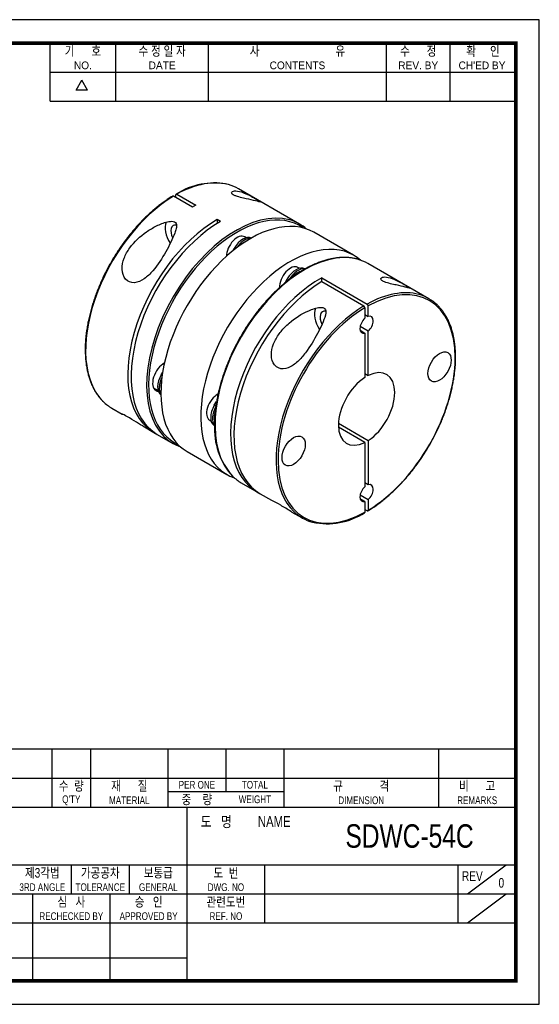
# Model space of a CAD drawing. Header units: millimetres. Extents: x 0 to 297, y 0 to 210.
# Tile 2 of 2: x 186 to 297, y 0 to 210. Entities that reach past the tile are written whole.
import ezdxf
from ezdxf.enums import TextEntityAlignment as Align

# ---------------------------------------------------------------- set-up
doc = ezdxf.new("R2010")
doc.units = ezdxf.units.MM
doc.header["$LTSCALE"] = 5
doc.layers.get('0').update_dxf_attribs({"linetype": 'CONTINUOUS'})
doc.layers.add('BM', color=2, linetype='CONTINUOUS')
doc.layers.add('D', color=7, linetype='CONTINUOUS')
doc.styles.get("Standard").update_dxf_attribs({"font": 'Gulim.ttf', "width": 0.8, "height": 3})

msp = doc.modelspace()

# ---------------------------------------------------------------- linework, layer by layer
for p, q in [((192.71392, 192.64074), (192.71392, 205)), ((206.72109, 192.64074), (206.72109, 205)), ((226.49591, 192.64074), (226.49591, 205)), ((264.39765, 192.64074), (264.39765, 205)), ((277.99284, 192.64074), (277.99284, 205)), ((192.71392, 198.82037), (291.58802, 198.82037)), ((198.25647, 194.97648), (199.49239, 197.11716)), ((200.72832, 194.97648), (199.49239, 197.11716)), ((200.72832, 194.97648), (198.25647, 194.97648)), ((192.71392, 192.64074), (291.58802, 192.64074)), ((292, 54.43705), (147.8086, 54.43705)), ((193.1259, 54.43705), (193.1259, 42.07779)), ((201.36541, 54.43705), (201.36541, 42.07779)), ((217.84443, 54.43705), (217.84443, 42.07779)), ((230.20369, 54.43705), (230.20369, 45.37359)), ((242.56295, 54.43705), (242.56295, 42.07779)), ((275.52098, 54.43705), (275.52098, 42.07779)), ((147.8086, 48.25742), (292, 48.25742)), ((217.84443, 45.37359), (242.56295, 45.37359)), ((147.8086, 42.07779), (292, 42.07779)), ((221.96418, 5), (221.96418, 42.07779)), ((147.8086, 29.71852), (292, 29.71852)), ((197.24565, 29.71852), (197.24565, 23.53889)), ((209.60492, 29.71852), (209.60492, 23.53889)), ((238.4432, 29.71852), (238.4432, 17.35926)), ((279.64074, 29.71852), (279.64074, 17.35926)), ((281.70061, 23.53889), (289.94012, 29.71852)), ((147.8086, 23.53889), (221.96418, 23.53889)), ((189.00615, 23.53889), (189.00615, 5)), ((205.48516, 23.53889), (205.48516, 5)), ((221.96418, 23.53889), (292, 23.53889)), ((281.70061, 17.35926), (289.94012, 23.53889)), ((147.8086, 17.35926), (292, 17.35926)), ((147.8086, 9.87984), (221.96418, 9.87984))]:
    msp.add_line(p, q)
msp.add_lwpolyline([(297, 210), (0, 210), (0, 0), (297, 0)], close=True)
msp.add_lwpolyline([(292, 205, 0.8, 0.8, 0), (5, 205, 0.8, 0.8, 0), (5, 5, 0.8, 0.8, 0), (292, 5, 0.8, 0.8, 0)], format="xyseb", close=True)
at = {"layer": 'BM', "linetype": 'Continuous'}
for p, q in [((223.06557, 170.04844), (219.03506, 172.37545)), ((219.53003, 172.08968), (219.53003, 172.66119)), ((219.74216, 172.7837), (223.77267, 170.45669)), ((245.89937, 166.40887), (232.88861, 173.92064)), ((229.07597, 166.99036), (228.36887, 167.39861)), ((228.36887, 167.39861), (228.36887, 166.56698)), ((257.42522, 159.75442), (248.93993, 164.6534)), ((234.53853, 163.50684), (234.23651, 163.68122)), ((231.66696, 160.70303), (231.97394, 161.23473)), ((232.18407, 161.11341), (231.97394, 161.23473)), ((273.47654, 150.48719), (260.46577, 157.99895)), ((245.85224, 156.97487), (245.55022, 157.14924)), ((247.09812, 156.83291), (247.03765, 156.86782)), ((242.80434, 153.86563), (243.28765, 154.70276)), ((243.61568, 154.51337), (243.28765, 154.70276)), ((250.64273, 154.94325), (260.33009, 149.35025)), ((250.64273, 154.12676), (250.64273, 154.94325)), ((250.64273, 154.12676), (259.62299, 148.942)), ((259.83512, 148.57454), (259.83512, 146.32196)), ((259.83512, 147.13846), (260.54222, 146.73021)), ((260.54222, 146.73021), (260.54222, 148.98279)), ((260.54222, 143.56794), (258.81937, 144.56263)), ((258.81937, 143.74613), (259.83512, 143.15969)), ((259.83512, 143.15969), (259.83512, 133.7061)), ((260.54222, 134.11435), (260.54222, 143.56794)), ((216.41759, 134.29034), (216.72457, 134.82205)), ((259.83512, 134.5226), (260.54222, 134.11435)), ((216.62772, 134.16903), (216.41759, 134.29034)), ((214.78064, 131.48266), (215.73218, 130.93329)), ((227.7313, 127.75837), (228.21504, 128.59623)), ((205.88861, 127.15527), (208.09545, 125.88115)), ((228.05956, 127.56885), (227.7313, 127.75837)), ((226.74387, 124.57569), (227.04589, 124.40132)), ((254.18867, 123.92617), (260.54222, 120.25795)), ((212.45775, 123.36257), (214.86887, 121.97051)), ((227.78944, 123.39468), (227.7313, 123.42824)), ((259.83512, 119.8497), (254.18867, 123.10968)), ((215.57597, 121.56226), (218.89937, 119.6435)), ((259.83512, 119.8497), (259.83512, 110.39612)), ((260.54222, 120.25795), (260.54222, 110.80436)), ((221.93993, 117.88803), (230.42522, 112.98905)), ((233.46577, 111.23358), (236.78918, 109.31482)), ((260.54222, 110.80436), (259.83512, 111.21261)), ((237.49628, 108.90657), (239.91348, 107.511)), ((258.81937, 108.63678), (260.54222, 107.64209)), ((259.83512, 107.23384), (258.81937, 107.82028)), ((259.83512, 107.23384), (259.83512, 104.98127)), ((260.54222, 107.64209), (260.54222, 105.38951)), ((260.33009, 105.267), (259.83512, 105.55277)), ((244.27117, 104.99508), (246.47654, 103.72181))]:
    msp.add_line(p, q, dxfattribs=at)
for centre, radius, start, end in [((227.63277, 160.20572), 14.9404, 78.1434234, 122.5531805), ((236.14161, 148.21657), 25.44825, 119.0808049, 120.9191951), ((260.07399, 148.95744), 0.46892, 3.0981562, 56.8961069), ((259.36688, 148.54919), 0.46892, 3.0981542, 56.896109), ((242.89787, 122.74296), 15.14314, 176.3157222, 221.7302643), ((251.72781, 117.45131), 14.95514, 258.2441862, 302.5378549)]:
    msp.add_arc(centre, radius, start, end, dxfattribs=at)
for centre, major_axis, start_param, end_param in [((219.38861, 150.53795), (-13.5, -23.38269), 3.289536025, 3.90847124), ((219.38861, 150.53795), (-13.5, -23.38269), 3.141592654, 3.289536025), ((219.38861, 150.53795), (13.5, 23.38269), 0.803917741, 2.995879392), ((232.39937, 143.02618), (13.5, 23.38269), 0.14998116, 2.988027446), ((232.61151, 142.90371), (-13.35, -23.12288), 3.088965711, 6.283185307), ((235.43993, 141.27072), (13.5, 23.38269), 0, 3.141592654), ((228.36887, 145.3532), (13.5, 23.38269), 0.785398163, 3.167784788), ((229.07597, 144.94495), (13.5, 23.38269), 0.785398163, 3.141592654), ((220.23714, 163.9285), (-2.125, 3.68061), 0.41192963, 1.673427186), ((220.23714, 163.9285), (1.25, -2.16506), 2.692636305, 4.606576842), ((232.39937, 143.02618), (13.5, 23.38269), 0, 0.14998116), ((232.39937, 143.02618), (13.5, 23.38269), 6.170332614, 6.283185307), ((232.61151, 160.86663), (1.625, 2.81458), 0, 2.35619449), ((233.84894, 160.1522), (-1.875, -3.2476), 3.178747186, 4.71238898), ((243.92522, 136.37174), (13.5, 23.38269), 0, 3.254445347), ((234.2025, 159.94807), (-1.875, -3.2476), 3.404530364, 4.596553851), ((234.2025, 159.94807), (1.625, 2.81458), 0.646474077, 1.071424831), ((246.96577, 134.61627), (13.5, 23.38269), 0.15279694, 2.994487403), ((243.92522, 136.37174), (13.5, 23.38269), 6.170332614, 6.283185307), ((243.92522, 154.33466), (1.625, 2.81458), 0, 2.416939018), ((246.96577, 134.61627), (13.5, 23.38269), 0, 0.15279694), ((245.16265, 153.62023), (-1.875, -3.2476), 3.141592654, 4.71238898), ((245.51621, 153.4161), (-1.875, -3.2476), 3.324080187, 4.687639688), ((245.51621, 153.4161), (1.625, 2.81458), 0.443993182, 1.279819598), ((250.28918, 132.6975), (13.5, 23.38269), 0.766878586, 3.167784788), ((250.99628, 132.28925), (13.5, 23.38269), 0.803917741, 3.141592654), ((260.18867, 126.98203), (-13.35, -23.12288), 0.80412585, 3.908263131), ((259.97654, 127.1045), (-13.5, -23.38269), 3.290700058, 3.90847124), ((259.97654, 127.1045), (-13.5, -23.38269), 2.995281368, 3.290700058), ((259.97654, 127.1045), (13.5, 23.38269), 0.803917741, 2.995281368), ((260.18867, 126.98203), (13.35, 23.12288), 0.80412585, 3.908263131), ((252.05694, 145.55732), (-2.125, 3.68061), 0.407866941, 1.675419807), ((252.05694, 145.55732), (1.25, -2.16506), 2.686135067, 4.606258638), ((260.18867, 144.94495), (1, 1.73205), 1.038078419, 3.674310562), ((260.18867, 144.94495), (-1, -1.73205), 1.038078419, 3.674310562), ((217.05516, 133.92225), (-1.75, -3.03109), 3.909157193, 6.283185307), ((260.18867, 126.98203), (-4.25, -7.36122), 0.844255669, 3.868133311), ((218.29259, 133.20781), (-1.875, -3.2476), 4.71238898, 6.246030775), ((218.64615, 133.00369), (-1.875, -3.2476), 4.82822411, 6.020247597), ((218.64615, 133.00369), (1.625, 2.81458), 2.070167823, 2.495118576), ((260.18867, 126.98203), (4.25, 7.36122), 0.844255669, 3.868133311), ((217.05516, 133.92225), (-1.75, -3.03109), 0, 0.251575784), ((219.38861, 150.53795), (13.5, 23.38269), 2.995879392, 3.141592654), ((228.36887, 127.39027), (1.625, 2.81458), 0.725362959, 3.141592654), ((229.6063, 126.67584), (-1.875, -3.2476), 4.71238898, 6.283185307), ((229.95986, 126.47171), (-1.875, -3.2476), 4.735715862, 6.099079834), ((229.95986, 126.47171), (1.625, 2.81458), 1.880412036, 2.674706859), ((232.39937, 143.02618), (13.5, 23.38269), 2.988027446, 3.254445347), ((232.61151, 142.90371), (-13.35, -23.12288), 0, 0.052626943), ((246.96577, 134.61627), (13.5, 23.38269), 2.994487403, 3.141592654), ((260.18867, 109.0191), (1, 1.73205), 1.038078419, 3.674310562), ((260.18867, 109.0191), (-1, -1.73205), 1.038078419, 3.674310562), ((259.97654, 127.1045), (13.5, 23.38269), 2.995281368, 3.290700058)]:
    msp.add_ellipse(centre, major_axis=major_axis, ratio=0.577350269, start_param=start_param, end_param=end_param, dxfattribs=at)
for centre in [(275.74502, 135.96349), (244.63232, 118.00056)]:
    msp.add_ellipse(centre, major_axis=(1.75, 3.03109), ratio=0.577350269, dxfattribs=at)
for points, knots in [([(218.88369, 172.38832), (218.84358, 172.36469), (218.53018, 172.17986), (217.88361, 171.76728), (217.01053, 171.16932), (216.13282, 170.51935), (215.26487, 169.82903), (214.40515, 169.09711), (213.55635, 168.32591), (212.72002, 167.51689), (211.89797, 166.67183), (211.09191, 165.79252), (210.30354, 164.88083), (209.53451, 163.93873), (208.78643, 162.96819), (208.06089, 161.97129), (207.3594, 160.95015), (206.68346, 159.90692), (206.03448, 158.84382), (205.41384, 157.7631), (204.82285, 156.66706), (204.26277, 155.558), (203.73478, 154.43829), (203.24001, 153.31027), (202.77952, 152.17635), (202.35429, 151.03891), (201.96523, 149.90035), (201.61318, 148.76308), (201.29891, 147.62949), (201.0231, 146.50198), (200.78636, 145.38291), (200.58923, 144.27465), (200.43215, 143.17953), (200.3155, 142.09986), (200.23957, 141.03793), (200.20457, 139.99598), (200.21062, 138.97621), (200.25778, 137.98081), (200.346, 137.0119), (200.47516, 136.07158), (200.64504, 135.1619), (200.85532, 134.28486), (201.10561, 133.4424), (201.39537, 132.63639), (201.72399, 131.86872), (202.09078, 131.14089), (202.49464, 130.45541), (202.9356, 129.81063), (203.40889, 129.2199), (203.78923, 128.79443), (203.9949, 128.60497), (204.03496, 128.56815)], [0, 0, 0, 0, 0.00261366, 0.023767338, 0.044920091, 0.066070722, 0.0872189, 0.108364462, 0.12950737, 0.15064768, 0.171785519, 0.192921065, 0.214054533, 0.235186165, 0.256316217, 0.277444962, 0.298572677, 0.319699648, 0.340826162, 0.361952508, 0.38307897, 0.404205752, 0.425333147, 0.446461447, 0.467590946, 0.488721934, 0.509854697, 0.530989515, 0.552126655, 0.573266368, 0.594408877, 0.615554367, 0.636702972, 0.657854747, 0.67900965, 0.700167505, 0.721327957, 0.742490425, 0.763654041, 0.784817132, 0.805977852, 0.827133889, 0.848282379, 0.869419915, 0.890542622, 0.911646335, 0.932726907, 0.953780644, 0.97480486, 0.995798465, 1, 1, 1, 1]), ([(218.8831, 172.38914), (218.88373, 172.38952), (218.88436, 172.3899), (218.9241, 172.41289), (218.97903, 172.4078), (219.03506, 172.37545)], [0.4918787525, 0.4918787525, 0.4918787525, 0.4918787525, 0.5, 0.5, 1, 1, 1, 1]), ([(219.74216, 172.7837), (219.68613, 172.81605), (219.63134, 172.82115), (219.55308, 172.776), (219.53003, 172.72588), (219.53003, 172.66119)], [0, 0, 0, 0, 0.5, 0.5, 1, 1, 1, 1]), ([(233.07288, 173.38045), (232.53559, 173.51165), (232.10354, 173.53057), (231.62805, 173.40396), (231.50035, 173.33543), (231.3717, 173.1327), (231.36059, 172.99402), (231.6552, 172.72302), (231.81492, 172.62314), (232.21144, 172.44127), (232.43631, 172.36154), (233.09936, 172.15348), (233.53203, 172.04944), (234.75547, 171.76259), (235.47287, 171.60875), (236.69086, 171.32213), (237.19557, 171.18899), (237.60922, 171.09761), (237.68779, 171.08649), (237.6444, 171.15444), (237.51545, 171.23752), (236.99345, 171.54514), (236.60581, 171.76789), (235.79201, 172.22102), (235.38224, 172.44063), (234.24442, 173.00324), (233.61016, 173.24925), (233.07288, 173.38045)], [0, 0, 0, 0, 0.125, 0.125, 0.1875, 0.1875, 0.25, 0.25, 0.28125, 0.28125, 0.3125, 0.3125, 0.375, 0.375, 0.5, 0.5, 0.625, 0.625, 0.6875, 0.6875, 0.75, 0.75, 0.8125, 0.8125, 0.875, 0.875, 1, 1, 1, 1]), ([(209.6995, 161.3147), (209.21304, 160.63419), (208.80921, 159.916), (208.22894, 158.38489), (208.05492, 157.56627), (208.10924, 155.96804), (208.34423, 155.21015), (209.28502, 154.12677), (209.96698, 153.86034), (211.402, 153.95328), (212.12855, 154.28525), (213.46525, 155.2246), (214.06648, 155.81608), (215.72247, 157.72281), (216.61948, 159.14143), (218.15928, 161.86324), (218.83375, 163.20307), (219.42031, 164.8072), (219.52214, 165.12254), (219.6629, 165.7444), (219.70989, 166.05721), (219.62232, 166.49502), (219.56327, 166.63549), (219.33757, 166.86122), (219.16907, 166.93895), (218.58697, 167.04528), (218.15604, 166.97752), (216.93273, 166.69558), (216.15276, 166.37225), (214.66585, 165.64175), (213.94782, 165.21719), (211.89732, 163.79793), (210.67242, 162.67571), (209.6995, 161.3147)], [0, 0, 0, 0, 0.0625, 0.0625, 0.125, 0.125, 0.1875, 0.1875, 0.25, 0.25, 0.3125, 0.3125, 0.375, 0.375, 0.5, 0.5, 0.625, 0.625, 0.65625, 0.65625, 0.6875, 0.6875, 0.703125, 0.703125, 0.71875, 0.71875, 0.75, 0.75, 0.8125, 0.8125, 0.875, 0.875, 1, 1, 1, 1]), ([(258.20438, 158.929), (258.16072, 158.94221), (257.90021, 159.02069), (257.3487, 159.13013), (256.6005, 159.23832), (255.82175, 159.29152), (255.0266, 159.29263), (254.21336, 159.24075), (253.38472, 159.13616), (252.54225, 158.97898), (251.68787, 158.76955), (250.82347, 158.50833), (249.95096, 158.1959), (249.07223, 157.83297), (248.18921, 157.42036), (247.3038, 156.95901), (246.41791, 156.44994), (245.53341, 155.89431), (244.6522, 155.29333), (243.77612, 154.64832), (242.90701, 153.9607), (242.0467, 153.23194), (241.19699, 152.46362), (240.35967, 151.65739), (239.53648, 150.81497), (238.72916, 149.93818), (237.9394, 149.02887), (237.16885, 148.08898), (236.41915, 147.12051), (235.69185, 146.12553), (234.98851, 145.10613), (234.31059, 144.06449), (233.65953, 143.00281), (233.03671, 141.92334), (232.44344, 140.82837), (231.88099, 139.72021), (231.35055, 138.60121), (230.85324, 137.47374), (230.39014, 136.34018), (229.96222, 135.20292), (229.5704, 134.06437), (229.21554, 132.92691), (228.8984, 131.79297), (228.61967, 130.6649), (228.37998, 129.54515), (228.17984, 128.43585), (228.01976, 127.3402), (227.89996, 126.25728), (227.8213, 125.20145), (227.78943, 124.33426), (227.78671, 123.87687), (227.78602, 123.71604)], [0, 0, 0, 0, 0.003499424, 0.024325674, 0.045176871, 0.066056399, 0.086965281, 0.107902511, 0.12886556, 0.149850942, 0.170854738, 0.191873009, 0.212902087, 0.233938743, 0.254980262, 0.276024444, 0.297069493, 0.318113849, 0.339156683, 0.360197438, 0.381235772, 0.402271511, 0.423304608, 0.444335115, 0.465363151, 0.486388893, 0.50741255, 0.52843436, 0.54945458, 0.570473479, 0.591491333, 0.612508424, 0.633525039, 0.654541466, 0.675557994, 0.696574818, 0.717592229, 0.738610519, 0.75962998, 0.7806509, 0.801673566, 0.822698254, 0.843725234, 0.864754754, 0.885787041, 0.906822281, 0.927860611, 0.948902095, 0.969946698, 0.990994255, 1, 1, 1, 1]), ([(268.42822, 152.96804), (268.69609, 152.90263), (268.92468, 152.84472), (269.28478, 152.75684), (269.41829, 152.72606), (269.51808, 152.73169), (269.48346, 152.76903), (269.15525, 152.97538), (268.84877, 153.15344), (268.09583, 153.58206), (267.6634, 153.82297), (266.87061, 154.23814), (266.49445, 154.42097), (265.46826, 154.86613), (264.90045, 155.03569), (263.95661, 155.16019), (263.57363, 155.11931), (263.24817, 154.88821), (263.17794, 154.78382), (263.26432, 154.55896), (263.32985, 154.47201), (263.57658, 154.28547), (263.76465, 154.18592), (264.39114, 153.92854), (264.85756, 153.80453), (265.70299, 153.59255), (266.10366, 153.50269), (267.23602, 153.248), (267.89247, 153.09886), (268.42822, 152.96804)], [0, 0, 0, 0, 0.0625, 0.0625, 0.125, 0.125, 0.1875, 0.1875, 0.25, 0.25, 0.3125, 0.3125, 0.375, 0.375, 0.5, 0.5, 0.625, 0.625, 0.6875, 0.6875, 0.71875, 0.71875, 0.75, 0.75, 0.8125, 0.8125, 0.875, 0.875, 1, 1, 1, 1]), ([(247.52971, 139.47341), (248.50497, 140.8377), (249.29943, 142.22833), (250.32695, 144.24837), (250.63682, 144.90511), (251.16776, 146.19453), (251.41027, 146.83484), (251.51588, 147.76286), (251.51516, 148.07591), (251.22269, 148.44383), (251.06993, 148.53599), (250.69942, 148.63119), (250.4908, 148.63814), (249.86375, 148.59687), (249.45451, 148.49627), (248.64831, 148.24929), (248.25542, 148.09892), (246.34427, 147.27204), (244.92226, 146.36304), (243.04767, 144.73768), (242.46796, 144.14995), (241.42466, 142.85912), (240.96348, 142.15632), (240.25434, 140.66571), (240.00301, 139.87101), (239.84606, 138.26766), (239.9509, 137.45458), (240.63002, 136.15632), (241.21629, 135.69432), (242.58103, 135.44344), (243.33228, 135.63767), (244.72687, 136.39676), (245.36445, 136.94035), (246.52513, 138.14146), (247.04208, 138.79127), (247.52971, 139.47341)], [0, 0, 0, 0, 0.125, 0.125, 0.1875, 0.1875, 0.25, 0.25, 0.28125, 0.28125, 0.296875, 0.296875, 0.3125, 0.3125, 0.34375, 0.34375, 0.375, 0.375, 0.5, 0.5, 0.5625, 0.5625, 0.625, 0.625, 0.6875, 0.6875, 0.75, 0.75, 0.8125, 0.8125, 0.875, 0.875, 0.9375, 0.9375, 1, 1, 1, 1]), ([(260.48146, 105.25414), (260.52157, 105.27776), (260.83497, 105.46259), (261.48154, 105.87517), (262.35462, 106.47313), (263.23233, 107.1231), (264.10028, 107.81342), (264.96, 108.54534), (265.8088, 109.31654), (266.64513, 110.12556), (267.46718, 110.97062), (268.27324, 111.84994), (269.06161, 112.76162), (269.83064, 113.70373), (270.57872, 114.67426), (271.30426, 115.67116), (272.00575, 116.6923), (272.68169, 117.73553), (273.33067, 118.79863), (273.95131, 119.87935), (274.5423, 120.97539), (275.10238, 122.08445), (275.63037, 123.20417), (276.12514, 124.33218), (276.58563, 125.4661), (277.01086, 126.60354), (277.39992, 127.7421), (277.75197, 128.87937), (278.06624, 130.01296), (278.34205, 131.14048), (278.57879, 132.25954), (278.77592, 133.36781), (278.933, 134.46292), (279.04965, 135.54259), (279.12558, 136.60452), (279.16058, 137.64647), (279.15453, 138.66624), (279.10737, 139.66164), (279.01915, 140.63055), (278.88999, 141.57087), (278.72011, 142.48055), (278.50982, 143.35759), (278.25954, 144.20005), (277.96978, 145.00606), (277.64116, 145.77374), (277.27437, 146.50157), (276.87051, 147.18704), (276.42955, 147.83184), (275.95625, 148.42246), (275.57818, 148.84573), (275.3747, 149.03329), (275.33726, 149.06772)], [0, 0, 0, 0, 0.002614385, 0.023773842, 0.044932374, 0.066088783, 0.087242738, 0.108394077, 0.12954276, 0.150688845, 0.171832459, 0.192973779, 0.214113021, 0.235250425, 0.25638625, 0.277520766, 0.298654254, 0.319786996, 0.340919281, 0.362051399, 0.383183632, 0.404316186, 0.425449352, 0.446583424, 0.467718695, 0.488855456, 0.509993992, 0.531134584, 0.552277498, 0.573422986, 0.594571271, 0.615722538, 0.636876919, 0.658034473, 0.679195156, 0.70035879, 0.721525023, 0.742693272, 0.76386267, 0.785031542, 0.806198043, 0.827359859, 0.848514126, 0.869657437, 0.890785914, 0.911895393, 0.932981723, 0.954041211, 0.975071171, 0.996070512, 1, 1, 1, 1]), ([(212.46004, 123.36141), (211.88434, 123.69434), (211.27042, 124.07214), (209.96048, 124.87308), (209.27659, 125.27873), (208.34747, 125.7811), (208.10828, 125.88251), (208.08038, 125.8908), (208.07952, 125.89097), (208.07933, 125.89086)], [0.6973437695, 0.6973437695, 0.6973437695, 0.6973437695, 0.75, 0.75, 0.8125, 0.8125, 0.875, 0.875, 0.8786692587, 0.8786692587, 0.8786692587, 0.8786692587]), ([(244.27593, 104.99244), (244.19335, 105.04009), (244.10993, 105.0887), (243.32655, 105.54939), (242.58432, 106.01443), (241.20539, 106.84484), (240.62399, 107.16933), (240.02155, 107.47368), (239.90212, 107.52154), (239.89954, 107.51965)], [0.1174692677, 0.1174692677, 0.1174692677, 0.1174692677, 0.125, 0.125, 0.1875, 0.1875, 0.25, 0.25, 0.2983280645, 0.2983280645, 0.2983280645, 0.2983280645]), ([(239.90099, 107.51836), (239.90427, 107.51635), (239.91295, 107.51213), (239.94167, 107.49948), (239.96223, 107.4909), (239.98804, 107.4806)], [0.30202434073, 0.30202434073, 0.30202434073, 0.30202434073, 0.3125, 0.3125, 0.32382307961, 0.32382307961, 0.32382307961, 0.32382307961]), ([(260.33009, 105.267), (260.38612, 105.23465), (260.44091, 105.22955), (260.51918, 105.2747), (260.54222, 105.32482), (260.54222, 105.38951)], [0, 0, 0, 0, 0.5, 0.5, 1, 1, 1, 1]), ([(259.83512, 104.98127), (259.83512, 104.91657), (259.81215, 104.86656), (259.77265, 104.84371), (259.77226, 104.84348), (259.77186, 104.84326)], [0, 0, 0, 0, 0.5, 0.5, 0.5050424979, 0.5050424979, 0.5050424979, 0.5050424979])]:
    msp.add_open_spline(points, degree=3, knots=knots, dxfattribs=at)
msp.add_open_spline([(208.0808, 125.88969), (208.08802, 125.88556), (208.12101, 125.871), (208.17575, 125.84915)], degree=3, dxfattribs=at)

# ---------------------------------------------------------------- texts
at = {"layer": 'D', "width": 0.8}
for s, height, p in [('기      호', 2.059877, (199.71751, 203.3521)), ('수 정 일 자', 2.059877, (216.6085, 203.3521)), ('사                           유', 2.0598771, (245.44678, 203.3521)), ('수      정', 2.059877, (271.19524, 203.3521)), ('확     인', 2.059877, (284.99642, 203.3521)), ('수  량', 2.059877, (197.24565, 46.60952)), ('재      질', 2.059877, (209.60492, 46.60952)), ('PER ONE', 1.647902, (224.02406, 46.8155)), ('TOTAL', 1.647902, (236.38332, 46.8155)), ('규             격', 2.0598771, (259.04197, 46.60952)), ('비      고', 2.059877, (283.76049, 46.60952)), ("Q'TY", 1.647902, (197.24565, 43.5197)), ('MATERIAL', 1.647902, (209.60492, 43.5197)), ('중    량', 2.059877, (224.02406, 43.72569)), ('WEIGHT', 1.647902, (236.38332, 43.72569)), ('DIMENSION', 1.647902, (259.04197, 43.5197)), ('REMARKS', 1.647902, (283.76049, 43.5197)), ('도   명', 2.307062, (228.14381, 38.98797)), ('NAME', 2.307062, (240.50307, 38.98797)), ('SDWC-54C', 5, (269.34135, 35.89816)), ('제3각법', 2.059877, (191.06602, 28.07062)), ('가공공차', 2.059877, (203.42529, 28.07062)), ('보통급', 2.059877, (215.78455, 28.07062)), ('도  번', 2.059877, (230.20369, 28.07062)), ('REV', 2.059877, (282.73055, 27.34967)), ('3RD ANGLE', 1.647902, (191.06602, 24.98081)), ('TOLERANCE', 1.647902, (203.42529, 24.98081)), ('GENERAL', 1.647902, (215.78455, 24.98081)), ('DWG. NO', 1.647902, (230.20369, 24.98081)), ('0', 2.05988, (288.91018, 25.90775)), ('심   사', 2.059877, (197.24565, 21.89099)), ('승   인', 2.059877, (213.72467, 21.89099)), ('관련도번', 2.059877, (230.20369, 21.89099)), ('REF. NO', 1.647902, (230.20369, 18.80118))]:
    msp.add_text(s, height=height, dxfattribs=at).set_placement(p, align=Align.MIDDLE)
at = {"layer": 'D'}
for s, p in [('NO.', (199.71751, 200.26228)), ('DATE', (216.6085, 200.26228)), ('CONTENTS', (245.44678, 200.26228)), ('REV. BY', (271.19524, 200.26228)), ("CH'ED BY", (284.79043, 200.26228))]:
    msp.add_text(s, height=1.647902, dxfattribs=at).set_placement(p, align=Align.MIDDLE)
at = {"layer": 'D', "width": 0.8}
for s, p in [('RECHECKED BY', (197.24565, 17.97719)), ('APPROVED BY', (213.72467, 17.97719))]:
    msp.add_text(s, height=1.6479017, dxfattribs=at).set_placement(p, align=Align.CENTER)

doc.saveas('drawing.dxf')
